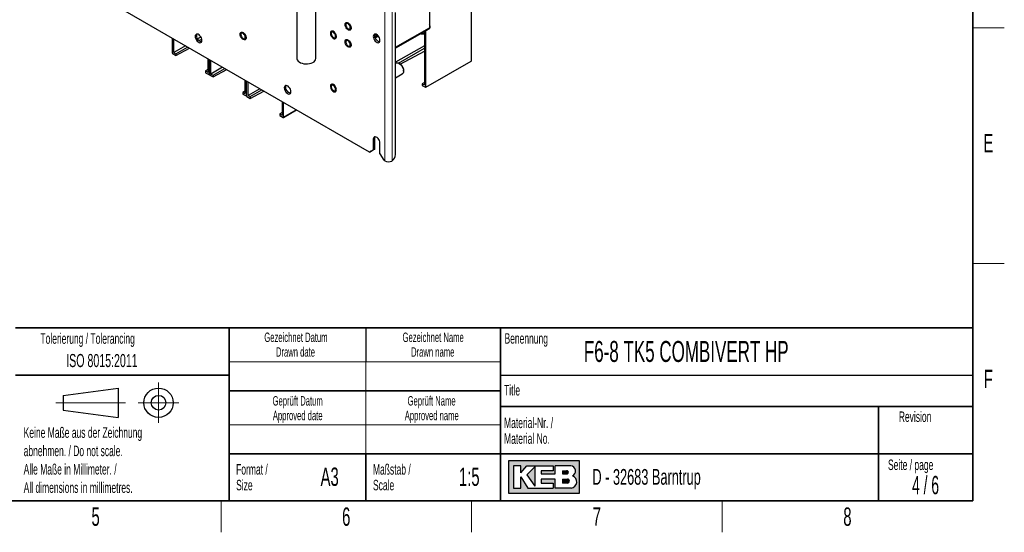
# Paper-space layout 'Blatt4' of a CAD drawing. Header units: millimetres. Extents: x 5 to 418, y 2 to 292.
# Tile 70 of 86: x 226 to 414, y 6 to 104. Entities that reach past the tile are written whole.
import ezdxf

# ---------------------------------------------------------------- set-up
doc = ezdxf.new("R2010")
doc.units = ezdxf.units.MM
doc.layers.add('SLD-0', color=7, linetype='Continuous')
doc.styles.add('SLDTEXTSTYLE0', font='TXT', dxfattribs={"width": 0.7})
doc.styles.add('SLDTEXTSTYLE1', font='TXT', dxfattribs={"width": 0.605})
doc.styles.add('SLDTEXTSTYLE2', font='TXT', dxfattribs={"width": 0.563})

psp = doc.layouts.new('Blatt4')

# ---------------------------------------------------------------- hatches: boundary and pattern name
at = {"linetype": 'Continuous'}
h = psp.add_hatch(color=7, dxfattribs=at)
h.paths.add_polyline_path([(319.519086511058, 13.45626988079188), (333.083981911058, 13.45626988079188), (333.083981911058, 19.65736492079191), (319.519086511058, 19.65736492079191)], flags=0)
edge = h.paths.add_edge_path(flags=0)
edge.add_arc((331.3188604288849, 15.61738520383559), 1.20464082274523, -81.72003226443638, 70.1709600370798, ccw=False)
edge.add_line((331.4923410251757, 14.42530131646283), (331.480008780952, 14.42519098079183))
edge.add_line((331.480008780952, 14.42519098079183), (328.4331606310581, 14.42519098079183))
edge.add_line((328.4331606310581, 14.42519098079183), (328.4331606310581, 16.16924896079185))
edge.add_line((328.4331606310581, 16.16924896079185), (325.7201815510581, 16.16924896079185))
edge.add_line((325.7201815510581, 16.16924896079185), (325.7201815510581, 15.39411208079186))
edge.add_line((325.7201815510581, 15.39411208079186), (328.0455921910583, 15.39411208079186))
edge.add_line((328.0455921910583, 15.39411208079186), (328.0455921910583, 14.42519098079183))
edge.add_line((328.0455921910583, 14.42519098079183), (323.2009866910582, 14.42519098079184))
edge.add_line((323.2009866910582, 14.42519098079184), (321.8444971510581, 16.55681740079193))
edge.add_line((321.8444971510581, 16.55681740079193), (321.8444971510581, 14.42519098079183))
edge.add_line((321.8444971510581, 14.42519098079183), (320.4880076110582, 14.42519098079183))
edge.add_line((320.4880076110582, 14.42519098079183), (320.4880076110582, 18.68844382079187))
edge.add_line((320.4880076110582, 18.68844382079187), (321.8444971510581, 18.68844382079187))
edge.add_line((321.8444971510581, 18.68844382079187), (321.8444971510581, 17.33195428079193))
edge.add_line((321.8444971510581, 17.33195428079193), (323.0072024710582, 18.68844382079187))
edge.add_line((323.0072024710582, 18.68844382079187), (328.0455921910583, 18.68844382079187))
edge.add_line((328.0455921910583, 18.68844382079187), (328.0455921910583, 17.71952272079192))
edge.add_line((328.0455921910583, 17.71952272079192), (325.7201815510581, 17.71952272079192))
edge.add_line((325.7201815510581, 17.71952272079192), (325.7201815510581, 17.13817006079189))
edge.add_line((325.7201815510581, 17.13817006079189), (328.4331606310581, 17.13817006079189))
edge.add_line((328.4331606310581, 17.13817006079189), (328.4331606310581, 18.68844382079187))
edge.add_line((328.4331606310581, 18.68844382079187), (331.4242487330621, 18.68844382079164))
edge.add_line((331.4242487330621, 18.68844382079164), (331.4256482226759, 18.68844382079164))
edge.add_line((331.4256482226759, 18.68844382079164), (331.4259454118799, 18.68845828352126))
edge.add_arc((331.2860949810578, 17.67430640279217), 1.023749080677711, -64.45894120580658, 82.14849338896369, ccw=False)
psp.add_hatch(color=7, dxfattribs=at).paths.add_polyline_path([(324.5574762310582, 14.81275942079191), (324.557476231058, 18.49465960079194), (323.0072024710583, 16.94438584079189)], flags=0)
h = psp.add_hatch(color=7, dxfattribs=at)
edge = h.paths.add_edge_path(flags=0)
edge.add_line((329.7896501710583, 17.13817006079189), (330.6013652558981, 17.13817006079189))
edge.add_arc((330.6568434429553, 17.42884639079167), 0.2959232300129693, 259.1945394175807, 460.8054605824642)
edge.add_line((330.6013652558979, 17.71952272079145), (329.7896501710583, 17.71952272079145))
edge.add_line((329.7896501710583, 17.71952272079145), (329.7896501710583, 17.13817006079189))
h = psp.add_hatch(color=7, dxfattribs=at)
edge = h.paths.add_edge_path(flags=0)
edge.add_line((329.7896501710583, 15.39411208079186), (330.7588584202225, 15.39411208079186))
edge.add_arc((330.7588584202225, 15.78168052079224), 0.3875684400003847, 270.0000000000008, 450.0000000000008)
edge.add_line((330.7588584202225, 16.16924896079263), (330.7386620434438, 16.16924896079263))
edge.add_line((330.7386620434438, 16.16924896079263), (329.7896501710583, 16.16924896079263))
edge.add_line((329.7896501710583, 16.16924896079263), (329.7896501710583, 15.39411208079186))

# ---------------------------------------------------------------- linework, layer by layer
at = {"color": 7, "linetype": 'Continuous', "lineweight": 18}
for p, q in [((295.958822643, 219.7623277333), (295.958822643, 76.8676856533)), ((297.3730362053, 76.8717786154), (297.3730362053, 219.7582347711)), ((312.4581174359, 95.9478845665), (312.4581174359, 113.8027799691)), ((304.3663222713, 102.0115796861), (304.3663222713, 102.1912199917)), ((294.1982243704, 100.4014357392), (294.1191517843, 100.3771592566)), ((294.3445077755, 100.9106336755), (294.4295902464, 100.8615166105)), ((303.7723525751, 90.9337282), (312.4581174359, 95.9478845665)), ((262.5126718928, 93.3609366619), (262.5409561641, 93.3772647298)), ((269.5837397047, 89.2788961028), (269.612023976, 89.2952241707)), ((276.6548075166, 85.1968555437), (279.0927677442, 86.6042518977)), ((293.7667916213, 80.9910110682), (294.0496343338, 81.1542926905))]:
    psp.add_line(p, q, dxfattribs=at)
at = {"color": 7, "linetype": 'Continuous', "lineweight": 25}
for p, q in [((312.4861834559, 95.9879863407), (312.4861834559, 113.8428817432)), ((304.4441040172, 112.0836046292), (304.4441040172, 102.2361224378)), ((293.0596848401, 78.5413222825), (244.8350023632, 106.3808388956)), ((279.2162789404, 106.005956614), (279.2162789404, 96.3879642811)), ((282.8162789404, 96.3879642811), (282.8162789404, 105.2322677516)), ((298.0094323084, 78.0516101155), (298.0094323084, 105.1401518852)), ((298.0094323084, 98.521465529), (304.4441040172, 102.2361224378)), ((304.3663222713, 102.0115796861), (298.0094323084, 98.3418252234)), ((303.4894667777, 101.5053817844), (303.4894667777, 91.3419596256)), ((303.7723525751, 90.9337282), (303.7723525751, 101.6686882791)), ((304.6006368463, 102.3381429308), (304.6006368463, 102.5341127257)), ((255.4698883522, 97.4266490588), (255.4698883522, 100.2414498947)), ((255.7527741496, 97.5082674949), (255.7527741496, 100.0781434)), ((260.9079770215, 100.4843193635), (260.2907848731, 100.1280199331)), ((260.5431214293, 99.8002232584), (261.0656536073, 100.1018763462)), ((261.0249654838, 99.5591277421), (261.0332038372, 99.5635572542)), ((294.168155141, 100.559158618), (294.0722308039, 100.5441379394)), ((294.1725993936, 100.5645976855), (294.2784027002, 100.5936218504)), ((294.4494082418, 100.9153767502), (294.4295902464, 100.8615166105)), ((294.5959707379, 100.8096722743), (294.5184319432, 100.7707819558)), ((302.9119397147, 101.0504227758), (302.9119397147, 101.1719825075)), ((303.3362037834, 101.046146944), (302.9119397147, 101.0504227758)), ((302.9284773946, 101.1815295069), (303.3362037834, 101.1856386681)), ((303.3362037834, 101.1856386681), (303.4894667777, 101.262720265)), ((303.3362037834, 101.1856386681), (303.3362037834, 101.046146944)), ((303.4894667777, 101.1175471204), (303.3362037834, 101.046146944)), ((257.9785869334, 98.7932090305), (255.7527741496, 97.5082674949)), ((256.1628529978, 97.2715340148), (258.3886657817, 98.5564755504)), ((256.1628529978, 96.9449176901), (258.7607033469, 98.3417028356)), ((303.4894667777, 98.8201792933), (298.0094323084, 95.6566050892)), ((298.566654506, 95.5048161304), (303.4894667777, 98.3467110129)), ((298.9018304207, 95.3130821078), (303.4894667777, 97.7797146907)), ((255.5406313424, 97.3041186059), (256.1628529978, 96.9449176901)), ((255.7527741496, 97.5082674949), (256.1628529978, 97.2715340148)), ((256.1628529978, 97.2715340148), (256.1628529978, 96.9449176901)), ((262.2297860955, 96.3390439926), (262.2297860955, 93.7691680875)), ((262.5126718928, 93.3609366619), (262.5126718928, 96.1757374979)), ((262.5409561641, 93.3446084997), (262.5409561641, 96.1594093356)), ((262.8238419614, 93.4262269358), (262.8238419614, 95.9961028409)), ((303.7516269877, 90.8879250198), (312.4361791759, 95.9013813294)), ((262.2297860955, 94.2594588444), (261.8197072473, 94.0059015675)), ((261.8197072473, 94.0059015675), (261.8197072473, 93.6792852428)), ((261.8197072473, 94.0059015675), (262.2297860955, 93.7691680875)), ((265.0496547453, 94.7111684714), (262.8238419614, 93.4262269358)), ((263.2339208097, 93.1894934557), (265.4597335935, 94.4744349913)), ((263.2339208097, 92.8628771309), (265.8317711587, 94.2596622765)), ((298.0741614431, 95.5100806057), (298.0094323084, 95.4727132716)), ((298.8156489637, 95.3689372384), (298.6742505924, 95.4505913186)), ((299.5226408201, 93.9809771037), (299.5226408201, 94.1442587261)), ((261.8197072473, 93.6792852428), (262.4419289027, 93.3200843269)), ((262.4919463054, 93.3151334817), (262.5409634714, 93.3434303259)), ((262.6116991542, 93.2220780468), (263.2339208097, 92.8628771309)), ((262.8238419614, 93.4262269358), (263.2339208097, 93.1894934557)), ((263.2339208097, 93.1894934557), (263.2339208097, 92.8628771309)), ((269.3008539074, 92.2570034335), (269.3008539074, 89.6871275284)), ((269.5837397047, 89.2788961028), (269.5837397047, 92.0936969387)), ((269.612023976, 89.2625679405), (269.612023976, 92.0773687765)), ((298.0094323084, 92.7015070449), (299.2740639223, 93.4315633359)), ((269.3008539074, 90.1774182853), (268.8907750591, 89.9238610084)), ((269.8949097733, 89.3441863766), (269.8949097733, 91.9140622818)), ((272.1207225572, 90.6291279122), (269.8949097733, 89.3441863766)), ((270.3049886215, 89.1074528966), (272.5308014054, 90.3923944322)), ((270.3049886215, 88.7808365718), (272.9028389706, 90.1776217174)), ((303.4894667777, 91.8322503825), (303.0793879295, 91.5786931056)), ((303.0793879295, 91.5786931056), (303.0793879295, 91.2520767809)), ((303.0793879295, 91.5786931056), (303.4894667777, 91.3419596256)), ((303.0793879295, 91.2520767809), (303.7016095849, 90.892875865)), ((268.8907750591, 89.9238610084), (268.8907750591, 89.5972446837)), ((268.8907750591, 89.9238610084), (269.3008539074, 89.6871275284)), ((268.8907750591, 89.5972446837), (269.5129967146, 89.2380437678)), ((269.5630141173, 89.2330929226), (269.6120312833, 89.2613897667)), ((269.6827669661, 89.1400374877), (270.3049886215, 88.7808365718)), ((269.8949097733, 89.3441863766), (270.3049886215, 89.1074528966)), ((270.3049886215, 89.1074528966), (270.3049886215, 88.7808365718)), ((276.3719217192, 88.1749628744), (276.3719217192, 85.6050869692)), ((276.6340819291, 85.1510523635), (279.122076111, 86.5873325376)), ((276.6548075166, 85.1968555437), (276.6548075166, 88.0116563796)), ((276.3719217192, 86.0953777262), (275.961842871, 85.8418204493)), ((275.961842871, 85.8418204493), (275.961842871, 85.5152041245)), ((275.961842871, 85.8418204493), (276.3719217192, 85.6050869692)), ((275.961842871, 85.5152041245), (276.5840645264, 85.1560032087)), ((293.7667916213, 80.9910110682), (293.7667916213, 78.9496590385)), ((294.0496343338, 79.1129406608), (294.0496343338, 81.1542926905)), ((293.0596848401, 78.5413222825), (293.7667916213, 78.9496590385)), ((294.0496343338, 79.1129406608), (293.3425275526, 78.7046039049)), ((293.7667916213, 78.9496590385), (294.0496343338, 79.1129406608)), ((295.0395838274, 78.2148917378), (295.0395838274, 80.2562437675)), ((293.3425275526, 78.7046039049), (293.0596848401, 78.5413222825)), ((295.0395838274, 78.2148917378), (295.7466906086, 76.99014687)), ((295.958822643, 76.8676856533), (295.7466906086, 76.99014687)), ((297.29878111, 76.8289113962), (297.3730362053, 76.8717786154))]:
    psp.add_line(p, q, dxfattribs=at)
at = {"color": 7, "linetype": 'Continuous', "lineweight": 25, "flags": 128}
for points in [[(289.3592676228, 101.8156872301), (289.2179598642, 101.7823361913), (289.0535948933, 101.81549891), (288.8807772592, 101.9122287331), (288.7148625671, 102.0639307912), (288.5705930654, 102.2571256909), (288.4607877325, 102.4746472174), (288.395203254, 102.6971676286), (288.3796670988, 102.9049150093), (288.4155597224, 103.0794300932), (288.4996919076, 103.2052064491), (288.6245881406, 103.271068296), (288.779150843, 103.2711635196), (288.9496464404, 103.2054836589), (289.1209256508, 103.0798646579), (289.2777695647, 102.9054683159), (289.406241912, 102.6977905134), (289.4949273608, 102.4752843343), (289.53594582, 102.2577204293), (289.5256526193, 102.0644303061), (289.4649623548, 101.9125886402), (289.3592676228, 101.8156872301)], [(268.4066001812, 101.2456410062), (268.4923091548, 101.3694799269), (268.6184499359, 101.433105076), (268.7738143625, 101.4308630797), (268.9445976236, 101.3629531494), (269.1156248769, 101.2354093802), (269.2716996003, 101.0595645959), (269.3989538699, 100.8510433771), (269.4860805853, 100.6283737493), (269.5253381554, 100.4113408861), (269.513238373, 100.2192291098), (269.4508563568, 100.0691083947), (269.3437350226, 99.9743176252), (269.2013925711, 99.9432793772), (269.0364767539, 99.9787515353), (268.8636410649, 100.0775822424), (268.6982427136, 100.2309899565), (268.5549780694, 100.4253437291), (268.4465768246, 100.6433743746), (268.3826709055, 100.8657089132), (268.3689386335, 101.0725919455), (268.4066001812, 101.2456410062)], [(285.8058274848, 100.5530958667), (285.9571864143, 100.3693572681), (286.1264171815, 100.2311009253), (286.2984828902, 100.150611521), (286.4580947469, 100.1350408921), (286.5910705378, 100.1857725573), (286.6855947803, 100.2982987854), (286.7332685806, 100.4626211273), (286.7298559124, 100.6641388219), (286.6756600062, 100.8849461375), (286.5754964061, 101.1054233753), (286.4382650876, 101.305980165), (286.2761596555, 101.4687961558), (286.1035838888, 101.5794044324), (285.9358719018, 101.6279769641), (285.7879256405, 101.6101978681), (285.6728907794, 101.5276468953), (285.6009886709, 101.3876590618), (285.5786081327, 101.202672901), (285.6077377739, 100.9891252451), (285.6857892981, 100.7659907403), (285.8058274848, 100.5530958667)], [(286.5825867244, 100.6363088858), (286.5570004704, 100.8186435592), (286.483327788, 101.0085272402), (286.3704546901, 101.1830571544), (286.2319953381, 101.3211824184), (286.0846499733, 101.4062430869), (285.9461906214, 101.4279795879), (285.8333175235, 101.3837701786), (285.7596448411, 101.2789471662), (285.734058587, 101.1261537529), (285.7596448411, 100.9438190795), (285.8333175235, 100.7539353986), (285.9461906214, 100.5794054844), (286.0846499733, 100.4412802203), (286.2319953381, 100.3562195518), (286.3704546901, 100.3344830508), (286.483327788, 100.3786924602), (286.5570004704, 100.4835154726), (286.5825867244, 100.6363088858)], [(289.3827295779, 102.285984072), (289.3571433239, 102.4683187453), (289.2834706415, 102.6582024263), (289.1705975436, 102.8327323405), (289.0321381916, 102.9708576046), (288.8847928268, 103.0559182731), (288.7463334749, 103.0776547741), (288.633460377, 103.0334453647), (288.5597876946, 102.9286223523), (288.5342014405, 102.7758289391), (288.5597876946, 102.5934942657), (288.633460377, 102.4036105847), (288.7463334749, 102.2290806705), (288.8847928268, 102.0909554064), (289.0321381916, 102.0058947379), (289.1705975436, 101.9841582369), (289.2834706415, 102.0283676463), (289.3571433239, 102.1331906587), (289.3827295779, 102.285984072)], [(261.0984583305, 99.8500384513), (261.0726798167, 100.0719615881), (260.9974326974, 100.3056690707), (260.8788130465, 100.5322273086), (260.7264307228, 100.7332819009), (260.5526308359, 100.8925446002), (260.3714936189, 100.9971128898), (260.197693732, 101.0385152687), (260.0453114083, 101.0133975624), (259.9266917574, 100.9237946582), (259.8514446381, 100.7769656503), (259.8256661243, 100.5848057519), (259.8514446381, 100.3628826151), (259.9266917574, 100.1291751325), (260.0453114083, 99.9026168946), (260.197693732, 99.7015623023), (260.3714936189, 99.542299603), (260.5526308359, 99.4377313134), (260.7264307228, 99.3963289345), (260.8788130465, 99.4214466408), (260.9974326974, 99.511049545), (261.0726798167, 99.6578785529), (261.0984583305, 99.8500384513)], [(261.030652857, 99.5591038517), (261.0092734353, 99.5596105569), (260.8354735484, 99.6010129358), (260.6543363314, 99.7055812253), (260.4805364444, 99.8648439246), (260.3281541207, 100.0658985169), (260.2095344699, 100.2924567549), (260.1342873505, 100.5261642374), (260.1085088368, 100.7480873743), (260.1342873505, 100.9402472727), (260.1763143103, 101.0390219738)], [(269.3716076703, 100.4468895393), (269.3460214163, 100.6292242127), (269.2723487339, 100.8191078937), (269.159475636, 100.9936378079), (269.021016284, 101.1317630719), (268.8736709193, 101.2168237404), (268.7352115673, 101.2385602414), (268.6223384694, 101.1943508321), (268.548665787, 101.0895278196), (268.5230795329, 100.9367344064), (268.548665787, 100.754399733), (268.6223384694, 100.5645160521), (268.7352115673, 100.3899861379), (268.8736709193, 100.2518608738), (269.021016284, 100.1668002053), (269.159475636, 100.1450637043), (269.2723487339, 100.1892731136), (269.3460214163, 100.2940961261), (269.3716076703, 100.4468895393)], [(289.5296056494, 98.8195608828), (289.4747575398, 98.661953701), (289.3740346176, 98.5579070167), (289.2363865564, 98.5166658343), (289.0740439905, 98.5418946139), (288.9014317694, 98.6313516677), (288.7338872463, 98.7770883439), (288.5862974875, 98.9661552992), (288.4717764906, 99.181753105), (288.4004999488, 99.4047249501), (288.3788010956, 99.6152588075), (288.4086079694, 99.7946478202), (288.4872720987, 99.926952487), (288.6078038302, 100.0004169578), (288.7594933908, 100.0085135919), (288.9288624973, 99.9505229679), (289.1008619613, 99.8315978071), (289.2602088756, 99.6623051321), (289.3927445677, 99.4576873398), (289.4866926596, 99.2359256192), (289.5337054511, 99.0167244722), (289.5296056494, 98.8195608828)], [(289.3827295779, 99.0198208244), (289.3571433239, 99.2021554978), (289.2834706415, 99.3920391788), (289.1705975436, 99.566569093), (289.0321381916, 99.704694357), (288.8847928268, 99.7897550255), (288.7463334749, 99.8114915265), (288.633460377, 99.7672821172), (288.5597876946, 99.6624591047), (288.5342014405, 99.5096656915), (288.5597876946, 99.3273310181), (288.633460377, 99.1374473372), (288.7463334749, 98.9629174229), (288.8847928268, 98.8247921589), (289.0321381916, 98.7397314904), (289.1705975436, 98.7179949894), (289.2834706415, 98.7622043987), (289.3571433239, 98.8670274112), (289.3827295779, 99.0198208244)], [(295.0395838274, 99.8532232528), (295.0138053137, 100.0751463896), (294.9385581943, 100.3088538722), (294.8199385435, 100.5354121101), (294.6675562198, 100.7364667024), (294.4937563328, 100.8957294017), (294.3126191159, 101.0002976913), (294.1388192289, 101.0417000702), (293.9864369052, 101.0165823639), (293.8678172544, 100.9269794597), (293.792570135, 100.7801504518), (293.7667916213, 100.5879905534), (293.792570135, 100.3660674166), (293.8678172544, 100.132359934), (293.9864369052, 99.9058016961), (294.1388192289, 99.7047471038), (294.3126191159, 99.5454844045), (294.4937563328, 99.4409161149), (294.6675562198, 99.399513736), (294.8199385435, 99.4246314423), (294.9385581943, 99.5142343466), (295.0138053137, 99.6610633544), (295.0395838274, 99.8532232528)], [(294.0496343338, 100.7512721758), (294.0754128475, 100.9434320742), (294.1174398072, 101.0422067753)], [(294.971778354, 99.5622886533), (294.9503989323, 99.5627953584), (294.7765990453, 99.6041977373), (294.5954618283, 99.7087660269), (294.4216619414, 99.8680287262), (294.2692796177, 100.0690833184), (294.1506599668, 100.2956415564), (294.0754128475, 100.529349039), (294.0496343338, 100.7512721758)], [(294.5184319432, 100.7707819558), (294.3912558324, 100.7548442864), (294.2928088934, 100.8073164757), (294.2380787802, 100.9202101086), (294.2306197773, 101.0275810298)], [(279.2162789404, 96.3879642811), (279.2214756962, 96.3090608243), (279.2857288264, 96.1021069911), (279.4208308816, 95.906856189), (279.6212507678, 95.7313020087), (279.8787832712, 95.582631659), (280.182884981, 95.4669317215), (280.5211059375, 95.3889389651), (280.8795993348, 95.3518464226), (281.2436884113, 95.3571726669), (281.5984673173, 95.4046996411), (281.9294113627, 95.4924815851), (282.2229716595, 95.6169246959), (282.4671298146, 95.772934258), (282.6518899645, 95.9541232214), (282.7696880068, 96.1530736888), (282.815701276, 96.3616406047), (282.8162789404, 96.3879642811)], [(298.0741614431, 95.5100806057), (298.1196669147, 95.5326375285), (298.2968272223, 95.5662864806), (298.497693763, 95.5311033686), (298.7096453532, 95.429298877), (298.919364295, 95.2672697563), (299.1136731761, 95.0551968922), (299.2803628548, 94.8064056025), (299.4089596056, 94.5365283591)], [(299.4089596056, 94.5365283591), (299.4913832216, 94.2625225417), (299.5224547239, 94.0016049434), (299.5002217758, 93.7701699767), (299.4260813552, 93.5827595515), (299.3046919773, 93.4511493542), (299.2740639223, 93.4315633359)], [(299.4279064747, 94.6072181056), (299.5005856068, 94.3593361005), (299.5226408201, 94.1442587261)], [(278.0690210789, 90.0531411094), (278.0432425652, 90.2750642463), (277.9679954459, 90.5087717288), (277.849375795, 90.7353299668), (277.6969934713, 90.9363845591), (277.5231935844, 91.0956472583), (277.3420563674, 91.2002155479), (277.1682564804, 91.2416179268), (277.0158741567, 91.2165002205), (276.8972545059, 91.1268973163), (276.8220073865, 90.9800683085), (276.7962288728, 90.78790841), (276.8220073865, 90.5659852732), (276.8972545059, 90.3322777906), (277.0158741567, 90.1057195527), (277.1682564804, 89.9046649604), (277.3420563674, 89.7454022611), (277.5231935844, 89.6408339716), (277.6969934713, 89.5994315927), (277.849375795, 89.6245492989), (277.9679954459, 89.7141522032), (278.0432425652, 89.860981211), (278.0690210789, 90.0531411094)], [(277.0790715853, 90.9511900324), (277.104850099, 91.1433499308), (277.1468770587, 91.2421246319)], [(278.0012156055, 89.7622065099), (277.9798361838, 89.762713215), (277.8060362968, 89.8041155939), (277.6248990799, 89.9086838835), (277.4510991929, 90.0679465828), (277.2987168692, 90.2690011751), (277.1800972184, 90.495559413), (277.104850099, 90.7292668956), (277.0790715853, 90.9511900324)], [(285.8832804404, 90.3254633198), (286.04595543, 90.1641234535), (286.2186147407, 90.055385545), (286.3859168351, 90.0089114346), (286.5329961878, 90.028830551), (286.646784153, 90.1133729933), (286.7171701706, 90.2550267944), (286.737900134, 90.4412053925), (286.7071320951, 90.6553660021), (286.627599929, 90.8784795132), (286.5063704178, 91.0907213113), (286.3542153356, 91.2732327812), (286.1846543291, 91.4097969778), (286.0127536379, 91.488279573), (285.8537873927, 91.5017070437), (285.7218804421, 91.4488863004), (285.6287532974, 91.3345106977), (285.5826807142, 91.16874301), (285.5877564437, 90.9663124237), (285.643529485, 90.7452057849), (285.7450441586, 90.5250693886), (285.8832804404, 90.3254633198)], [(286.5825867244, 90.5112028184), (286.5570004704, 90.6935374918), (286.483327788, 90.8834211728), (286.3704546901, 91.057951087), (286.2319953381, 91.1960763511), (286.0846499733, 91.2811370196), (285.9461906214, 91.3028735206), (285.8333175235, 91.2586641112), (285.7596448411, 91.1538410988), (285.734058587, 91.0010476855), (285.7596448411, 90.8187130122), (285.8333175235, 90.6288293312), (285.9461906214, 90.454299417), (286.0846499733, 90.3161741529), (286.2319953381, 90.2311134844), (286.3704546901, 90.2093769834), (286.483327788, 90.2535863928), (286.5570004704, 90.3584094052), (286.5825867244, 90.5112028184)], [(295.0395838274, 80.2562437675), (295.0138053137, 80.4781669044), (294.9385581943, 80.7118743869), (294.8199385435, 80.9384326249), (294.6675562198, 81.1394872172), (294.4937563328, 81.2987499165), (294.3126191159, 81.403318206), (294.1388192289, 81.4447205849), (293.9864369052, 81.4196028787), (293.8678172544, 81.3299999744), (293.792570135, 81.1831709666), (293.7667916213, 80.9910110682)], [(294.0496343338, 81.1542926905), (294.0754128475, 81.346452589), (294.1174398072, 81.4452272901)]]:
    psp.add_lwpolyline(points, dxfattribs=at)
at = {"color": 7, "linetype": 'Continuous', "lineweight": 25}
for centre, radius, start, end in [((304.2002711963, 102.3780680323), 0.4023514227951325, 294.3746582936, 354.3052007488), ((304.2683107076, 102.5341127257), 0.3258889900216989, 302.6446385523, 57.3553614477), ((294.4839797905, 100.9994116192), 0.2230504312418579, 175.0241111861, 240.7224069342), ((294.4428619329, 101.0382267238), 0.2430679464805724, 253.7633643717, 301.9848515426), ((312.3861834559, 95.9879863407), 0.0999999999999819, 299.997168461, 0), ((297.9934763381, 94.0811672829), 1.527847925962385, 20.1395815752, 57.4439335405), ((296.455563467, 78.1282099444), 1.555755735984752, 306.1377095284, 357.1778203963), ((296.6694181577, 78.2519135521), 1.555966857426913, 242.82623354, 293.8587659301)]:
    psp.add_arc(centre, radius, start, end, dxfattribs=at)
at = {"color": 7, "linetype": 'Continuous', "lineweight": 18}
for centre, radius, start, end in [((293.7104904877, 101.5523096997), 1.249958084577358, 292.9669564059, 319.5988730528), ((312.4086017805, 95.942817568), 0.049774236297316, 303.6452780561, 5.8428103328), ((312.4368904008, 95.9926128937), 0.0495096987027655, 295.3879401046, 354.6380347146)]:
    psp.add_arc(centre, radius, start, end, dxfattribs=at)
at = {"color": 7, "linetype": 'Continuous', "lineweight": 25}
for centre, major_axis, ratio, start_param, end_param in [((255.5406098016, 97.3857975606), (-0.0500111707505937, 0.08663126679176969), 0.5772057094, 0.7853270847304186, 2.356427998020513), ((262.4419504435, 93.4017384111), (-0.04999593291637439, 0.08660488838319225), 0.5775574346, 2.356123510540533, 3.927224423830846), ((262.6116776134, 93.3037570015), (-0.05001117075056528, 0.0866312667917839), 0.5772057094, 0.7853270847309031, 2.356427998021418), ((303.7016311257, 90.9745299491), (-0.04999593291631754, 0.08660488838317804), 0.5775574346, 2.356123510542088, 3.927224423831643), ((269.5130182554, 89.3196978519), (-0.04999593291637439, 0.08660488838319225), 0.5775574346, 2.356123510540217, 3.927224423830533), ((269.6827454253, 89.2217164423), (-0.05001117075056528, 0.0866312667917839), 0.5772057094, 0.785327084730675, 2.356427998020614), ((276.5840860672, 85.2376572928), (-0.04999593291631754, 0.08660488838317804), 0.5775574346, 2.356123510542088, 3.927224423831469)]:
    psp.add_ellipse(centre, major_axis=major_axis, ratio=ratio, start_param=start_param, end_param=end_param, dxfattribs=at)
for points, knots in [([(294.1417466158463, 100.3454203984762), (294.1547374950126, 100.3485350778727), (294.2331310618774, 100.3673306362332), (294.3793060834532, 100.4570327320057), (294.5461040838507, 100.5825106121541), (294.6361691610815, 100.6883279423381), (294.668534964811, 100.726354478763)], [0, 0, 0, 0, 0.0713298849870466, 0.430440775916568, 0.7953230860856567, 1, 1, 1, 1]), ([(294.2784027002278, 100.5936218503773), (294.3600829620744, 100.628501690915), (294.4799086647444, 100.6796707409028), (294.5767850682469, 100.7656108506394), (294.6076248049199, 100.7929691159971)], [0, 0, 0, 0, 0.6816589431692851, 1, 1, 1, 1]), ([(294.3348942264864, 100.8990141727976), (294.3331443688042, 100.921898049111), (294.3308017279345, 100.9525340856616), (294.3245767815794, 100.9784861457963), (294.323001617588, 100.9850530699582)], [0, 0, 0, 0, 0.7469594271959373, 1, 1, 1, 1]), ([(294.3348942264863, 100.8990141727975), (294.335731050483, 100.8884874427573), (294.337405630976, 100.8674222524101), (294.3456829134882, 100.8386134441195), (294.3582010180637, 100.8151529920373), (294.3693354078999, 100.8082851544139), (294.3748989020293, 100.8048535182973)], [0, 0, 0, 0, 0.2498147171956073, 0.4999078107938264, 0.7501201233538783, 1, 1, 1, 1]), ([(294.3748989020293, 100.8048535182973), (294.3807408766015, 100.8037706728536), (294.3924146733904, 100.801606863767), (294.4090174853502, 100.8135026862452), (294.4223548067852, 100.8337240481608), (294.4271746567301, 100.8522379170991), (294.4295902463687, 100.8615166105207)], [0, 0, 0, 0, 0.2500330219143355, 0.4996315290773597, 0.7492276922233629, 1, 1, 1, 1])]:
    psp.add_open_spline(points, degree=3, knots=knots, dxfattribs=at)
at = {"color": 7, "linetype": 'Continuous', "lineweight": 18}
psp.add_open_spline([(294.275334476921, 100.5994796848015), (294.3126996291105, 100.6129453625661), (294.4054182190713, 100.6463593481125), (294.4761842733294, 100.724269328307), (294.5184319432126, 100.7707819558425)], degree=3, knots=[0, 0, 0, 0, 0.4029952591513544, 1, 1, 1, 1], dxfattribs=at)
at = {"layer": 'SLD-0', "lineweight": 35}
for p, q in [((408, 12), (408, 282.5)), ((225.616731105, 45), (266.3304509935, 45)), ((266.3304509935, 12), (266.3304509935, 45)), ((266.3304509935, 45), (266.3304509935, 12)), ((318, 45), (266.3304509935, 45)), ((318, 45), (318, 12)), ((318, 45), (318, 40.1053465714)), ((318, 45), (408, 45)), ((318, 45), (318, 12)), ((408, 45), (408, 12)), ((225.616731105, 36), (266.3304509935, 36)), ((266.3304509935, 33), (318, 33)), ((408, 30), (318, 30)), ((390, 12), (390, 30)), ((266.3304509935, 21), (318, 21)), ((292.3304509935, 21), (292.3304509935, 12)), ((318, 21), (390, 21)), ((390, 21), (408, 21)), ((26, 12), (408, 12)), ((225.616731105, 12), (266.3304509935, 12)), ((266.3304509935, 12), (318, 12)), ((408, 12), (318, 12))]:
    psp.add_line(p, q, dxfattribs=at)
at = {"layer": 'SLD-0', "lineweight": 18}
for p, q in [((408, 102.25), (414, 102.25)), ((408, 57.25), (414, 57.25)), ((266.3304509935, 38.5), (318, 38.5)), ((292.3304509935, 38.5), (292.3304509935, 33)), ((252.8396209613, 34.5746449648), (252.8396209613, 26.8746449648)), ((292.3304509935, 33), (292.3304509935, 26.5)), ((233.2396209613, 30.7246449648), (246.5396209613, 30.7246449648)), ((248.9896209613, 30.7246449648), (256.6896209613, 30.7246449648)), ((266.3304509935, 26.5), (318, 26.5)), ((292.3304509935, 26.5), (292.3304509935, 21)), ((264.75, 6), (264.75, 12)), ((312.5, 6), (312.5, 12)), ((360.25, 6), (360.25, 12))]:
    psp.add_line(p, q, dxfattribs=at)
at = {"layer": 'SLD-0'}
for p, q in [((292.3304509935, 45), (292.3304509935, 38.5)), ((318, 36), (408, 36)), ((331.4242487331, 18.6884438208), (331.4256482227, 18.6884438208)), ((331.4256482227, 18.6884438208), (331.4259454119, 18.6884582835)), ((331.480008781, 14.4251909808), (331.4923410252, 14.4253013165))]:
    psp.add_line(p, q, dxfattribs=at)
at = {"layer": 'SLD-0', "lineweight": 25}
for p, q in [((234.6396209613, 32.1246449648), (245.1396209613, 33.5246449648)), ((234.6396209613, 32.1246449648), (234.6396209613, 29.3246449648)), ((245.1396209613, 33.5246449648), (245.1396209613, 27.9246449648)), ((234.6396209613, 29.3246449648), (245.1396209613, 27.9246449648))]:
    psp.add_line(p, q, dxfattribs=at)
at = {"layer": 'SLD-0', "linetype": 'Continuous'}
for p, q in [((333.0839819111, 19.6573649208), (319.5190865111, 19.6573649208)), ((319.5190865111, 19.6573649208), (319.5190865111, 13.4562698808)), ((333.0839819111, 13.4562698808), (333.0839819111, 19.6573649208)), ((321.8444971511, 18.6884438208), (320.4880076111, 18.6884438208)), ((320.4880076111, 18.6884438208), (320.4880076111, 14.4251909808)), ((321.8444971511, 17.3319542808), (323.0072024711, 18.6884438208)), ((321.8444971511, 17.3319542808), (321.8444971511, 18.6884438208)), ((323.0072024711, 18.6884438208), (328.0455921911, 18.6884438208)), ((324.5574762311, 18.4946596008), (323.0072024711, 16.9443858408)), ((323.0072024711, 16.9443858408), (324.5574762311, 14.8127594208)), ((324.5574762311, 18.4946596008), (324.5574762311, 14.8127594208)), ((325.7201815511, 17.7195227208), (325.7201815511, 17.1381700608)), ((328.0455921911, 17.7195227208), (325.7201815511, 17.7195227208)), ((325.7201815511, 17.1381700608), (328.4331606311, 17.1381700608)), ((328.0455921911, 18.6884438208), (328.0455921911, 17.7195227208)), ((331.4242487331, 18.6884438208), (328.4331606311, 18.6884438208)), ((328.4331606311, 17.1381700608), (328.4331606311, 18.6884438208)), ((329.7896501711, 17.7195227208), (330.6013652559, 17.7195227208)), ((329.7896501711, 17.7195227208), (329.7896501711, 17.1381700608)), ((329.7896501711, 17.1381700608), (330.6013652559, 17.1381700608)), ((331.4242487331, 18.6884438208), (331.4256482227, 18.6884438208)), ((331.4256482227, 18.6884438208), (331.4259454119, 18.6884582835)), ((321.8444971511, 14.4251909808), (321.8444971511, 16.5568174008)), ((321.8444971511, 16.5568174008), (323.2009866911, 14.4251909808)), ((325.7201815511, 16.1692489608), (325.7201815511, 15.3941120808)), ((328.4331606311, 16.1692489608), (325.7201815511, 16.1692489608)), ((325.7201815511, 15.3941120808), (328.0455921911, 15.3941120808)), ((328.0455921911, 15.3941120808), (328.0455921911, 14.4251909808)), ((328.4331606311, 14.4251909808), (328.4331606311, 16.1692489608)), ((329.7896501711, 16.1692489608), (330.7588584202, 16.1692489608)), ((329.7896501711, 16.1692489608), (329.7896501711, 15.3941120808)), ((330.7588584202, 15.3941120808), (329.7896501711, 15.3941120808)), ((330.7386620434, 16.1692489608), (330.7588584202, 16.1692489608)), ((319.5190865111, 13.4562698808), (333.0839819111, 13.4562698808)), ((320.4880076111, 14.4251909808), (321.8444971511, 14.4251909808)), ((323.2009866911, 14.4251909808), (328.0455921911, 14.4251909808)), ((331.480008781, 14.4251909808), (328.4331606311, 14.4251909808)), ((331.480008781, 14.4251909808), (331.4923410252, 14.4253013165))]:
    psp.add_line(p, q, dxfattribs=at)
at = {"layer": 'SLD-0', "lineweight": 25}
for radius in [2.79999999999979, 1.400000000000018]:
    psp.add_circle((252.8396209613, 30.7246449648), radius, dxfattribs=at)
at = {"layer": 'SLD-0', "linetype": 'Continuous'}
for centre, radius, start, end in [((330.656843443, 17.4288463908), 0.2959232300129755, 259.1945394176, 100.8054605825), ((331.2860949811, 17.6743064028), 1.023749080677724, 295.5410587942, 82.148493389), ((330.7588584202, 15.7816805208), 0.387568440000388, 270, 90), ((331.3188604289, 15.6173852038), 1.204640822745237, 278.2799677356, 70.1709600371)]:
    psp.add_arc(centre, radius, start, end, dxfattribs=at)

# ---------------------------------------------------------------- texts
at = {"layer": 'SLD-0'}
for s, insert, char_height, attachment_point, style in [('E', (410.9815679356, 82.0010772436), 3.5, 2, 'SLDTEXTSTYLE1'), ('Tolerierung / Tolerancing', (230.3365652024, 43.9666257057), 2, 1, 'SLDTEXTSTYLE1'), ('Gezeichnet Datum', (279.0254468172, 44.103942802), 1.8, 2, 'SLDTEXTSTYLE1'), ('Gezeichnet Name', (305.1708434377, 44.1039425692), 1.8, 2, 'SLDTEXTSTYLE1'), ('Benennung', (318.7636716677, 43.9908879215), 2, 1, 'SLDTEXTSTYLE1'), ('Drawn date', (278.9302899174, 41.3039429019), 1.8, 2, 'SLDTEXTSTYLE1'), ('Drawn name', (305.0870934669, 41.303942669), 1.8, 2, 'SLDTEXTSTYLE1'), ('F6-8 TK5 COMBIVERT HP', (333.8826865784, 42.5045192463), 4, 1, 'SLDTEXTSTYLE1'), ('ISO 8015:2011', (235.2515272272, 40.0184824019), 2.5, 1, 'SLDTEXTSTYLE1'), ('F', (410.9536166, 37.0010772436), 3.5, 2, 'SLDTEXTSTYLE1'), ('Title', (318.6797653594, 34.1107265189), 2, 1, 'SLDTEXTSTYLE1'), ('Geprüft Datum', (279.349366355, 31.9851255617), 1.8, 2, 'SLDTEXTSTYLE1'), ('Geprüft Name', (304.8761939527, 31.9851255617), 1.8, 2, 'SLDTEXTSTYLE1'), ('Approved date', (279.3620221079, 29.1851256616), 1.8, 2, 'SLDTEXTSTYLE1'), ('Approved name', (304.900256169, 29.1851256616), 1.8, 2, 'SLDTEXTSTYLE1'), ('Revision', (393.8965220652, 29.0591225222), 2, 1, 'SLDTEXTSTYLE1'), ('Material-Nr. /', (318.6797653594, 27.8878268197), 2, 1, 'SLDTEXTSTYLE1'), ('Keine Maße aus der Zeichnung', (227.1404191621, 26.0307047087), 2, 1, 'SLDTEXTSTYLE1'), ('Material No.', (318.6797653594, 24.8878267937), 2, 1, 'SLDTEXTSTYLE1'), ('abnehmen. / Do not scale.', (227.1404191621, 22.5307046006), 2, 1, 'SLDTEXTSTYLE1'), ('Alle Maße in Millimeter. /', (227.1404191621, 19.0307044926), 2, 1, 'SLDTEXTSTYLE1'), ('Format /', (267.6250939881, 19.0115942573), 2, 1, 'SLDTEXTSTYLE1'), ('Maßstab /', (293.7028556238, 19.0115944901), 2, 1, 'SLDTEXTSTYLE1'), ('Seite / page', (391.8390568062, 19.8830679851), 2, 1, 'SLDTEXTSTYLE1'), ('A3', (285.4514616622, 18.3608999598), 3.5, 2, 'SLDTEXTSTYLE1'), ('1:5', (312.0467000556, 18.3609001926), 3.5, 2, 'SLDTEXTSTYLE1'), ('D - 32683 Barntrup', (335.5202035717, 18.0786992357), 3, 1, 'SLDTEXTSTYLE1'), ('4 / 6', (398.9973031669, 16.7706515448), 3.5, 2, 'SLDTEXTSTYLE2'), ('All dimensions in millimetres.', (227.1404191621, 15.5307043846), 2, 1, 'SLDTEXTSTYLE1'), ('Size', (267.6250939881, 16.0115942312), 2, 1, 'SLDTEXTSTYLE1'), ('Scale', (293.7028556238, 16.011594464), 2, 1, 'SLDTEXTSTYLE1'), ('5', (240.8527123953, 10.7429955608), 3.5, 2, 'SLDTEXTSTYLE1'), ('6', (288.6027123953, 10.7429955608), 3.5, 2, 'SLDTEXTSTYLE1'), ('7', (336.3527123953, 10.7429955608), 3.5, 2, 'SLDTEXTSTYLE1'), ('8', (384.1027123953, 10.7429955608), 3.5, 2, 'SLDTEXTSTYLE1')]:
    psp.add_mtext(s, dxfattribs=dict(at, insert=insert, char_height=char_height, attachment_point=attachment_point, style=style))
at = {"layer": 'SLD-0', "color": 7, "attachment_point": 1}
for s, insert, char_height, style in [('Basisgerät mit Zubehör', (157.6143080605, 62.3393340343), 5.0270833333, 'SLDTEXTSTYLE0'), ('basic device with accessories', (159.0033705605, 54.6802095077), 3.7041666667, 'SLDTEXTSTYLE1')]:
    psp.add_mtext(s, dxfattribs=dict(at, insert=insert, char_height=char_height, style=style))

doc.saveas('drawing.dxf')
